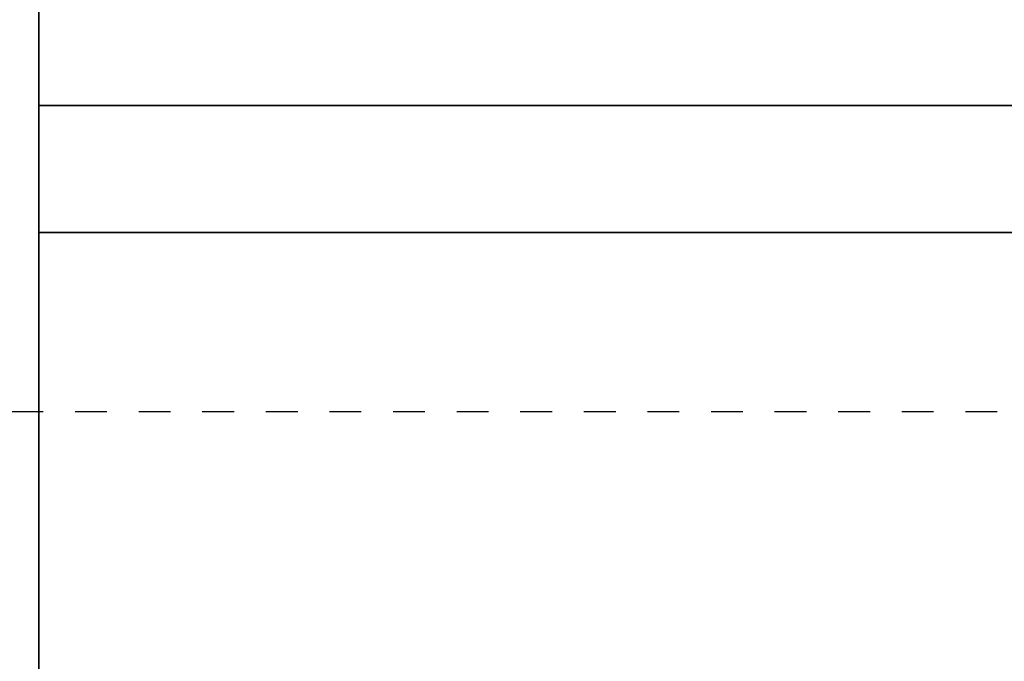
# Model space of a CAD drawing. Header units: metres. Extents: x 133 to 690, y 59 to 257.
# Tile 75 of 84: x 620.98 to 624.07, y 115.27 to 117.28. Entities that reach past the tile are written whole.
import ezdxf

# ---------------------------------------------------------------- set-up
doc = ezdxf.new("R2010")
doc.units = ezdxf.units.M
doc.header["$LTSCALE"] = 0.05
doc.linetypes.add('VH-OPSLUITBAND_120X250', pattern=[26, 16, -4, 2, -4])
doc.linetypes.add('XX-DASHED', pattern=[2, 1, -1])
for name, color, linetype, lineweight in [('N-WE-VH-KANTOPSLUITING_OPSLUITBAND_120X250-G', 150, 'VH-OPSLUITBAND_120X250', 35), ('N-WE-VH-VERHARDING_GRASPLAAT-G', 70, 'Continuous', 35), ('N-WE-VH-VERHARDING_TEGEL_GRAS_VAKMARKERING-G', 252, 'Continuous', 35), ('N-XX-AL-VERWIJZING-G', 7, 'Continuous', 13)]:
    doc.layers.add(name, color=color, linetype=linetype, lineweight=lineweight)
doc.styles.add('ROMANS', font='romans.shx')

# ---------------------------------------------------------------- blocks, each defined once
blk = doc.blocks.new('*U131')
at = {"layer": 'N-XX-AL-VERWIJZING-G', "linetype": 'XX-DASHED', "lineweight": 30}
blk.add_lwpolyline([(25.8848, 0), (26.5776, 1.2), (26.5776, 0), (0, 0), (0, 1.2), (0.6928, 0), (0.6928, 0)], dxfattribs=at)
at = {"layer": 'N-XX-AL-VERWIJZING-G', "style": 'ROMANS'}
blk.add_attdef('NUMMER', (-2.236, 2.3722), '', height=0.5, rotation=359.9829, dxfattribs=at)

msp = doc.modelspace()

# ---------------------------------------------------------------- linework, layer by layer
at = {"layer": 'N-WE-VH-KANTOPSLUITING_OPSLUITBAND_120X250-G', "flags": 128}
msp.add_lwpolyline([(621.0378, 124.5626), (621.0378, 109.0626)], dxfattribs=at)
at = {"layer": 'N-WE-VH-VERHARDING_GRASPLAAT-G'}
for points in [[(625.8678, 117.0126), (625.8678, 119.1126), (621.0378, 119.1126), (621.0378, 117.0126), (625.8678, 117.0126)], [(625.8678, 114.5126), (625.8678, 116.6126), (621.0378, 116.6126), (621.0378, 114.5126), (625.8678, 114.5126)]]:
    msp.add_lwpolyline(points, close=True, dxfattribs=at)
at = {"layer": 'N-WE-VH-VERHARDING_TEGEL_GRAS_VAKMARKERING-G', "flags": 128}
msp.add_lwpolyline([(625.8678, 116.6126), (621.0378, 116.6126), (621.0378, 117.0126), (625.8678, 117.0126)], close=True, dxfattribs=at)

# ---------------------------------------------------------------- block references
at = {"layer": 'N-XX-AL-VERWIJZING-G'}
msp.add_blockref('*U131', (601.2744, 116.0491), dxfattribs=at)

doc.saveas('drawing.dxf')
